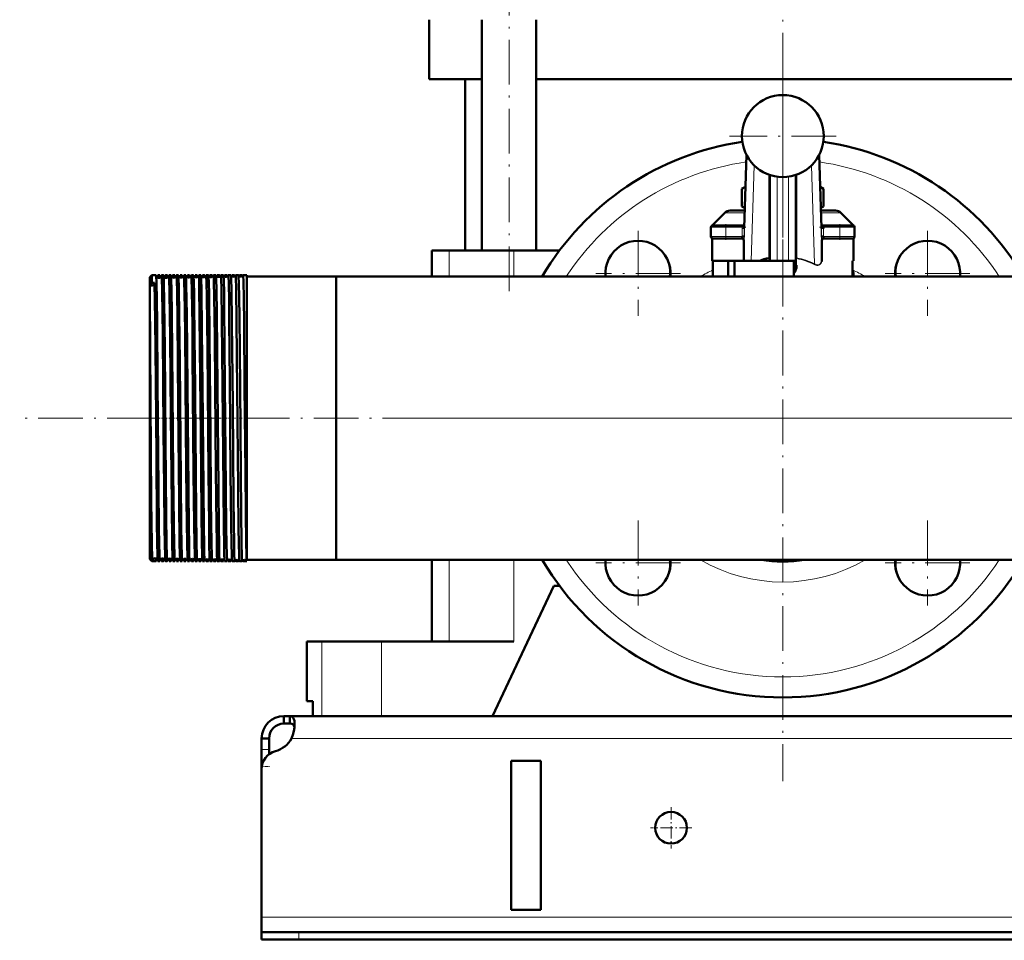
# Model space of a CAD drawing. Extents: x -1438 to 1837, y -1673 to 612.
# Tile 57 of 95: x -228 to 36, y -276 to -28. Entities that reach past the tile are written whole.
import ezdxf

# ---------------------------------------------------------------- set-up
doc = ezdxf.new("R2010")
doc.units = 0
doc.linetypes.add('DASHDOT', pattern=[18.5, 12, -3, 0.5, -3])

msp = doc.modelspace()

# ---------------------------------------------------------------- linework, layer by layer
at = {"color": 7, "linetype": 'DASHDOT', "lineweight": 18}
for p, q in [((-96.75, -101.32), (-96.75, 29.48)), ((-23.21, -99.42), (-23.21, 8.58)), ((-23.21, -37.92), (-23.21, -232.92)), ((-23.21, -45.37), (-23.21, -73.97)), ((-8.91, -59.67), (-37.51, -59.67)), ((-62.1, -85.16), (-62.1, -107.91)), ((15.68, -85.16), (15.68, -107.91)), ((-50.72, -96.53), (-73.47, -96.53)), ((27.06, -96.53), (4.31, -96.53)), ((491.79, -135.42), (-228.19, -135.42)), ((74.29, -135.42), (-120.71, -135.42)), ((-62.1, -162.94), (-62.1, -185.69)), ((15.68, -162.94), (15.68, -185.69)), ((-50.72, -174.31), (-73.47, -174.31)), ((27.06, -174.31), (4.31, -174.31))]:
    msp.add_line(p, q, dxfattribs=at)
at = {"color": 7, "lineweight": 50}
for p, q in [((-118.21, -44.42), (-118.21, -28.42)), ((-104.05, -90.42), (-104.05, -28.42)), ((-89.45, -90.42), (-89.45, -28.42)), ((-104.05, -44.42), (-118.21, -44.42)), ((-108.56, -90.42), (-108.56, -44.42)), ((-23.21, -44.42), (-89.45, -44.42)), ((43.03, -44.42), (-23.21, -44.42)), ((-33.62, -84.32), (-32.99, -64.71)), ((-13.43, -64.71), (-12.8, -84.32)), ((-26.71, -70.1), (-26.71, -93.17)), ((-19.71, -93.17), (-19.71, -70.1)), ((-33.26, -73.27), (-34.18, -73.8)), ((-34.18, -78.55), (-34.18, -73.8)), ((-12.24, -73.8), (-13.15, -73.27)), ((-12.24, -78.55), (-12.24, -73.8)), ((-34.18, -78.55), (-33.45, -78.97)), ((-12.97, -78.97), (-12.24, -78.55)), ((-38.79, -80.26), (-42.21, -83.67)), ((-37.38, -79.67), (-33.47, -79.67)), ((-12.95, -79.67), (-9.04, -79.67)), ((-7.62, -80.26), (-4.21, -83.67)), ((-42.5, -86.67), (-42.5, -84.17)), ((-42.21, -83.67), (-39.92, -83.67)), ((-42.21, -83.72), (-42.21, -83.67)), ((-42, -83.67), (-38.5, -83.67)), ((-39.92, -83.67), (-39.21, -83.67)), ((-33.6, -83.67), (-38.5, -83.67)), ((-7.92, -83.67), (-12.82, -83.67)), ((-12.8, -84.2), (-12.3, -84.17)), ((-12.79, -84.36), (-12.8, -84.32)), ((-12.79, -84.47), (-12.79, -84.36)), ((-7.92, -83.67), (-4.42, -83.67)), ((-7.21, -83.67), (-6.49, -83.67)), ((-6.49, -83.67), (-4.21, -83.67)), ((-4.21, -83.72), (-4.21, -83.67)), ((-3.92, -86.67), (-3.92, -84.17)), ((-42.21, -93.17), (-42.21, -87.13)), ((-42, -87.17), (-38.5, -87.17)), ((-34.16, -87.17), (-38.5, -87.17)), ((-33.63, -86.67), (-34.13, -86.67)), ((-12.29, -86.67), (-12.79, -86.67)), ((-7.92, -87.17), (-12.26, -87.17)), ((-7.92, -87.17), (-4.42, -87.17)), ((-4.21, -93.17), (-4.21, -87.13)), ((-33.71, -91.29), (-33.71, -87.67)), ((-12.71, -87.67), (-12.71, -91.29)), ((-115.17, -90.42), (-117.46, -90.42)), ((-117.46, -90.42), (-117.46, -97.37)), ((-112.82, -90.42), (-115.17, -90.42)), ((-95.46, -90.42), (-112.82, -90.42)), ((-83.22, -90.42), (-95.46, -90.42)), ((-33.71, -91.29), (-33.71, -93.02)), ((-19.51, -92.55), (-19.71, -92.55)), ((-12.71, -92.91), (-12.71, -91.29)), ((-33.68, -93.17), (-42.21, -93.17)), ((-41.97, -97.37), (-41.97, -93.17)), ((-37.91, -93.17), (-37.91, -97.37)), ((-36.21, -93.17), (-36.21, -97.37)), ((-33.68, -93.17), (-31.73, -93.17)), ((-31.73, -93.17), (-29.58, -93.17)), ((-26.71, -93.17), (-29.58, -93.17)), ((-26.43, -93.17), (-26.71, -93.17)), ((-26.71, -93.17), (-24.71, -93.17)), ((-24.71, -93.17), (-21.71, -93.17)), ((-21.71, -93.17), (-19.71, -93.17)), ((-20.21, -95.29), (-20.21, -93.17)), ((-19.71, -93.17), (-20.1, -93.17)), ((-19.71, -93.17), (-19.71, -93.5)), ((-19.71, -94.31), (-19.71, -93.5)), ((-19.71, -94.31), (-19.51, -94.31)), ((-12.71, -92.91), (-12.71, -93.39)), ((-4.45, -97.37), (-4.45, -93.17)), ((-4.21, -93.17), (-4.45, -93.17)), ((-193.21, -97.56), (-192.71, -97.06)), ((-193.21, -97.56), (-192.71, -97.06)), ((-193.21, -97.56), (-193.21, -99.56)), ((-192.56, -97.06), (-192.71, -97.06)), ((-192.71, -97.06), (-192.71, -99.09)), ((-191.56, -97.06), (-192.71, -97.06)), ((-190.56, -97.06), (-191.06, -97.06)), ((-189.56, -97.06), (-190.06, -97.06)), ((-188.56, -97.06), (-189.06, -97.06)), ((-187.56, -97.06), (-188.07, -97.06)), ((-186.55, -97.06), (-187.07, -97.06)), ((-185.55, -97.06), (-186.07, -97.06)), ((-184.55, -97.06), (-185.07, -97.06)), ((-183.54, -97.06), (-184.08, -97.06)), ((-182.54, -97.06), (-183.08, -97.06)), ((-181.53, -97.06), (-182.08, -97.06)), ((-180.53, -97.06), (-181.09, -97.06)), ((-179.52, -97.06), (-180.09, -97.06)), ((-178.52, -97.06), (-179.1, -97.06)), ((-177.51, -97.06), (-178.1, -97.06)), ((-176.5, -97.06), (-177.11, -97.06)), ((-175.49, -97.06), (-176.12, -97.06)), ((-174.49, -97.06), (-175.12, -97.06)), ((-174.48, -97.07), (-174.49, -97.06)), ((-174.13, -97.06), (-174.14, -97.07)), ((-173.48, -97.06), (-174.13, -97.06)), ((-173.47, -97.07), (-173.48, -97.06)), ((-173.14, -97.06), (-173.14, -97.07)), ((-172.47, -97.06), (-173.14, -97.06)), ((-172.46, -97.07), (-172.47, -97.06)), ((-172.15, -97.06), (-172.15, -97.07)), ((-171.46, -97.06), (-172.15, -97.06)), ((-171.45, -97.07), (-171.46, -97.06)), ((-171.16, -97.06), (-171.16, -97.07)), ((-170.45, -97.06), (-171.16, -97.06)), ((-170.44, -97.07), (-170.45, -97.06)), ((-170.17, -97.06), (-170.17, -97.07)), ((-169.44, -97.06), (-170.17, -97.06)), ((-169.43, -97.07), (-169.44, -97.06)), ((-169.18, -97.06), (-169.18, -97.07)), ((-168.42, -97.06), (-169.18, -97.06)), ((-168.42, -97.07), (-168.42, -97.06)), ((-168.19, -97.06), (-168.19, -97.07)), ((-167.21, -97.06), (-168.19, -97.06)), ((-167.21, -97.06), (-167.21, -169.09)), ((-143.21, -97.37), (-167.21, -97.37)), ((-143.21, -97.37), (-167.21, -97.37)), ((-143.21, -97.37), (-117.46, -97.37)), ((-143.21, -97.37), (-143.21, -168.82)), ((-143.21, -97.37), (-143.21, -135.42)), ((123.34, -97.37), (-143.21, -97.37)), ((-20.21, -95.29), (-20.21, -96.2)), ((-20.21, -96.51), (-20.21, -96.2)), ((-20.21, -96.51), (-20.21, -97.37)), ((-4.21, -97.37), (-4.21, -96.67)), ((-192.71, -99.09), (-193.21, -99.56)), ((-193.21, -99.62), (-193.21, -99.56)), ((-193.21, -99.62), (-193.21, -102.36)), ((-192.71, -99.09), (-191.96, -99.09)), ((-193.21, -102.36), (-193.21, -168.65)), ((-143.21, -135.42), (-143.21, -173.47)), ((-193.21, -168.65), (-193.21, -173.28)), ((-192.71, -169.81), (-192.72, -169.08)), ((-167.21, -169.09), (-167.21, -173.77)), ((-143.21, -168.82), (-143.21, -173.47)), ((-192.71, -169.81), (-192.71, -173.78)), ((-193.21, -173.28), (-192.71, -173.78)), ((-192.56, -173.78), (-192.71, -173.78)), ((-191.56, -173.78), (-192.56, -173.78)), ((-190.56, -173.78), (-191.06, -173.78)), ((-189.56, -173.78), (-190.06, -173.78)), ((-188.56, -173.78), (-189.06, -173.78)), ((-188.11, -173.47), (-188.12, -173.18)), ((-187.56, -173.78), (-188.07, -173.78)), ((-186.55, -173.78), (-187.07, -173.78)), ((-185.55, -173.78), (-186.07, -173.78)), ((-184.55, -173.78), (-185.07, -173.78)), ((-183.54, -173.78), (-184.08, -173.78)), ((-182.54, -173.78), (-183.08, -173.78)), ((-181.53, -173.78), (-182.08, -173.78)), ((-180.53, -173.78), (-181.09, -173.78)), ((-179.52, -173.78), (-180.09, -173.78)), ((-178.52, -173.78), (-179.1, -173.78)), ((-177.51, -173.78), (-178.1, -173.78)), ((-176.5, -173.78), (-177.11, -173.78)), ((-175.49, -173.78), (-176.12, -173.78)), ((-174.49, -173.78), (-175.12, -173.78)), ((-174.48, -173.78), (-174.49, -173.78)), ((-174.13, -173.78), (-174.14, -173.78)), ((-173.48, -173.78), (-174.13, -173.78)), ((-173.47, -173.78), (-173.48, -173.78)), ((-173.14, -173.78), (-173.14, -173.78)), ((-172.47, -173.78), (-173.14, -173.78)), ((-172.46, -173.78), (-172.47, -173.78)), ((-172.15, -173.78), (-172.15, -173.78)), ((-171.46, -173.78), (-172.15, -173.78)), ((-171.45, -173.78), (-171.46, -173.78)), ((-171.16, -173.78), (-171.16, -173.78)), ((-170.45, -173.78), (-171.16, -173.78)), ((-170.44, -173.78), (-170.45, -173.78)), ((-170.17, -173.78), (-170.17, -173.78)), ((-169.44, -173.78), (-170.17, -173.78)), ((-169.43, -173.78), (-169.44, -173.78)), ((-169.18, -173.78), (-169.18, -173.78)), ((-168.42, -173.78), (-169.18, -173.78)), ((-168.42, -173.78), (-168.42, -173.78)), ((-168.19, -173.78), (-168.19, -173.78)), ((-167.21, -173.78), (-168.19, -173.78)), ((-143.21, -173.47), (-167.21, -173.47)), ((-167.21, -173.77), (-167.21, -173.77)), ((416.79, -173.47), (-143.21, -173.47)), ((-117.46, -173.47), (-117.46, -195.42)), ((-101.21, -215.42), (-84.71, -180.42)), ((-83.21, -180.42), (-84.71, -180.42)), ((-151.06, -195.42), (-147, -195.42)), ((-151.06, -211.42), (-151.06, -195.42)), ((-147, -195.42), (-130.96, -195.42)), ((-130.96, -195.42), (-95.46, -195.42)), ((-149.49, -211.42), (-151.06, -211.42)), ((-149.49, -211.42), (-149.49, -215.42)), ((-157.21, -215.42), (-157.21, -217.42)), ((-155.67, -215.42), (-157.21, -215.42)), ((-155.67, -215.42), (-155.67, -217.42)), ((429.26, -215.42), (-155.67, -215.42)), ((-147, -215.42), (-149.49, -215.42)), ((-130.96, -215.42), (-147, -215.42)), ((-101.21, -215.42), (-130.96, -215.42)), ((-155.67, -217.42), (-157.21, -217.42)), ((-163.21, -221.42), (-161.21, -221.42)), ((-163.21, -224.42), (-163.21, -221.42)), ((-161.21, -224.42), (-161.21, -221.42)), ((-163.21, -228.94), (-163.21, -224.42)), ((-161.21, -225.67), (-161.21, -224.42)), ((-96.21, -267.42), (-96.21, -227.42)), ((-88.21, -227.42), (-96.21, -227.42)), ((-88.21, -227.42), (-88.21, -267.42)), ((-163.21, -228.94), (-163.21, -229.67)), ((-163.21, -229.67), (-163.21, -269.42)), ((-163.21, -269.42), (-163.21, -273.42)), ((-88.21, -267.42), (-96.21, -267.42)), ((-163.21, -273.42), (-163.21, -275.42)), ((-163.21, -273.42), (-153.21, -273.42)), ((426.79, -273.42), (-153.21, -273.42)), ((-163.21, -275.42), (-153.21, -275.42)), ((-153.21, -275.42), (426.79, -275.42))]:
    msp.add_line(p, q, dxfattribs=at)
at = {"color": 7, "lineweight": 18}
for p, q in [((-32.86, -64.96), (-33.71, -91.29)), ((-33.63, -84.47), (-32.99, -64.72)), ((-12.71, -91.29), (-13.56, -64.96)), ((-13.43, -64.72), (-12.79, -84.47)), ((-30.89, -67.54), (-31.73, -93.17)), ((-14.67, -94), (-15.52, -67.54)), ((-26.96, -70.01), (-26.96, -92.45)), ((-24.71, -70.57), (-24.71, -93.17)), ((-21.71, -93.17), (-21.71, -70.57)), ((-19.46, -92.37), (-19.46, -70.01)), ((-38.79, -80.26), (-33.49, -80.26)), ((-12.93, -80.26), (-7.62, -80.26)), ((-42.5, -84.17), (-38.5, -84.17)), ((-38.5, -84.17), (-38.5, -83.67)), ((-38.5, -84.17), (-38.5, -86.67)), ((-34.12, -84.17), (-38.5, -84.17)), ((-34.13, -86.67), (-34.13, -84.47)), ((-33.63, -84.47), (-34.13, -84.47)), ((-34.12, -84.17), (-33.62, -84.2)), ((-33.62, -84.32), (-33.63, -84.47)), ((-33.63, -86.67), (-33.63, -84.47)), ((-12.29, -84.47), (-12.79, -84.47)), ((-12.79, -84.47), (-12.79, -86.67)), ((-7.92, -84.17), (-12.3, -84.17)), ((-12.29, -84.47), (-12.29, -86.67)), ((-7.92, -84.17), (-7.92, -83.67)), ((-7.92, -84.17), (-3.92, -84.17)), ((-7.92, -84.17), (-7.92, -86.67)), ((-42.5, -86.67), (-38.5, -86.67)), ((-34.13, -86.67), (-38.5, -86.67)), ((-38.5, -87.17), (-38.5, -86.67)), ((-7.92, -86.67), (-12.29, -86.67)), ((-7.92, -86.67), (-3.92, -86.67)), ((-7.92, -87.17), (-7.92, -86.67)), ((-33.71, -87.67), (-33.66, -87.67)), ((-12.76, -87.67), (-12.71, -87.67)), ((-112.82, -90.42), (-112.82, -97.37)), ((-95.46, -90.42), (-95.46, -97.37)), ((-19.51, -94.31), (-19.51, -92.55)), ((-4.45, -96.67), (-4.21, -96.67)), ((-112.82, -173.47), (-112.82, -195.42)), ((-95.46, -173.47), (-95.46, -195.42)), ((-147, -195.42), (-147, -215.42)), ((-130.96, -195.42), (-130.96, -215.42)), ((428.76, -221.42), (-155.18, -221.42)), ((-163.21, -224.42), (-161.21, -224.42)), ((-163.21, -228.94), (-163.15, -228.94)), ((436.79, -269.42), (-163.21, -269.42)), ((-153.21, -273.42), (-153.21, -275.42))]:
    msp.add_line(p, q, dxfattribs=at)
at = {"color": 7, "linetype": 'DASHDOT', "lineweight": 18, "ltscale": 0.146923}
msp.add_line((-33.11, -84.17), (-38.99, -84.17), dxfattribs=at)
at = {"color": 7, "linetype": 'DASHDOT', "lineweight": 18, "ltscale": 0.105}
for p, q in [((-38.5, -87.52), (-38.5, -83.32)), ((-7.92, -83.32), (-7.92, -87.52))]:
    msp.add_line(p, q, dxfattribs=at)
at = {"color": 7, "linetype": 'DASHDOT', "lineweight": 18, "ltscale": 0.066204}
msp.add_line((-34.13, -86.89), (-34.13, -84.25), dxfattribs=at)
at = {"color": 7, "linetype": 'DASHDOT', "lineweight": 18, "ltscale": 0.146908}
msp.add_line((-7.43, -84.17), (-13.31, -84.17), dxfattribs=at)
at = {"color": 7, "linetype": 'DASHDOT', "lineweight": 18, "ltscale": 0.066219}
msp.add_line((-12.29, -84.25), (-12.29, -86.89), dxfattribs=at)
at = {"color": 7, "linetype": 'DASHDOT', "lineweight": 18, "ltscale": 0.131288}
msp.add_line((-38.94, -86.67), (-33.68, -86.67), dxfattribs=at)
at = {"color": 7, "linetype": 'DASHDOT', "lineweight": 18, "ltscale": 0.13132}
msp.add_line((-12.74, -86.67), (-7.48, -86.67), dxfattribs=at)
at = {"color": 7, "linetype": 'DASHDOT', "lineweight": 18, "ltscale": 0.126018}
msp.add_line((-23.21, -92.75), (-23.21, -97.79), dxfattribs=at)
at = {"color": 7, "linetype": 'DASHDOT', "lineweight": 18, "ltscale": 0.074653}
msp.add_line((-190.47, -135.42), (-193.46, -135.42), dxfattribs=at)
at = {"color": 7, "linetype": 'DASHDOT', "lineweight": 18, "ltscale": 0.041239}
msp.add_line((-188.58, -135.42), (-190.23, -135.42), dxfattribs=at)
at = {"color": 7, "linetype": 'DASHDOT', "lineweight": 18, "ltscale": 0.041312}
msp.add_line((-186.58, -135.42), (-188.23, -135.42), dxfattribs=at)
at = {"color": 7, "linetype": 'DASHDOT', "lineweight": 18, "ltscale": 0.041474}
msp.add_line((-184.57, -135.42), (-186.23, -135.42), dxfattribs=at)
at = {"color": 7, "linetype": 'DASHDOT', "lineweight": 18, "ltscale": 0.041722}
msp.add_line((-182.56, -135.42), (-184.23, -135.42), dxfattribs=at)
at = {"color": 7, "linetype": 'DASHDOT', "lineweight": 18, "ltscale": 0.042158}
msp.add_line((-180.55, -135.42), (-182.23, -135.42), dxfattribs=at)
at = {"color": 7, "linetype": 'DASHDOT', "lineweight": 18, "ltscale": 0.042731}
msp.add_line((-178.53, -135.42), (-180.24, -135.42), dxfattribs=at)
at = {"color": 7, "linetype": 'DASHDOT', "lineweight": 18, "ltscale": 0.043431}
msp.add_line((-176.52, -135.42), (-178.26, -135.42), dxfattribs=at)
at = {"color": 7, "linetype": 'DASHDOT', "lineweight": 18, "ltscale": 0.044262}
msp.add_line((-174.5, -135.42), (-176.27, -135.42), dxfattribs=at)
at = {"color": 7, "linetype": 'DASHDOT', "lineweight": 18, "ltscale": 0.045233}
msp.add_line((-172.48, -135.42), (-174.29, -135.42), dxfattribs=at)
at = {"color": 7, "linetype": 'DASHDOT', "lineweight": 18, "ltscale": 0.046339}
msp.add_line((-170.45, -135.42), (-172.31, -135.42), dxfattribs=at)
at = {"color": 7, "linetype": 'DASHDOT', "lineweight": 18, "ltscale": 0.047599}
msp.add_line((-168.43, -135.42), (-170.33, -135.42), dxfattribs=at)
at = {"color": 7, "linetype": 'DASHDOT', "lineweight": 18, "ltscale": 0.06}
msp.add_line((-163.41, -228.94), (-161.01, -228.94), dxfattribs=at)
at = {"color": 7, "linetype": 'DASHDOT', "lineweight": 18, "ltscale": 0.27625}
for p, q in [((-53.21, -239.9), (-53.21, -250.95)), ((-47.68, -245.42), (-58.73, -245.42))]:
    msp.add_line(p, q, dxfattribs=at)
at = {"color": 7, "linetype": 'DASHDOT', "lineweight": 18, "ltscale": 0.060015}
msp.add_line((-153.21, -273.22), (-153.21, -275.62), dxfattribs=at)
at = {"color": 7, "lineweight": 18}
for points in [[(-34.12, -84.17), (-34.05, -83.93), (-33.95, -83.81), (-33.81, -83.72), (-33.6, -83.67)], [(-12.82, -83.67), (-12.67, -83.7), (-12.47, -83.81), (-12.37, -83.93), (-12.3, -84.17)], [(-33.66, -87.67), (-33.66, -87.67), (-33.66, -87.67), (-33.65, -87.67), (-33.65, -87.65), (-33.64, -87.51), (-33.63, -86.67)], [(-12.79, -86.67), (-12.78, -87.49), (-12.77, -87.65), (-12.76, -87.67), (-12.76, -87.67), (-12.76, -87.67), (-12.76, -87.67)], [(-20.21, -96.2), (-20.03, -95.87), (-19.83, -95.3), (-19.75, -94.92), (-19.71, -94.31)], [(-13.56, -94.34), (-13.8, -94.39), (-14.05, -94.39), (-14.3, -94.35), (-14.78, -94.18)], [(-14.67, -94), (-14.28, -94.17), (-13.9, -94.23), (-13.63, -94.21), (-13.39, -94.12), (-13.17, -93.95), (-12.99, -93.74), (-12.86, -93.48), (-12.77, -93.2), (-12.71, -92.91)]]:
    msp.add_lwpolyline(points, dxfattribs=at)
at = {"color": 7, "lineweight": 50}
for points in [[(-34.16, -87.17), (-34.16, -87.17), (-34.16, -87.17), (-34.15, -87.17), (-34.15, -87.16), (-34.14, -87.08), (-34.13, -86.67)], [(-12.29, -86.67), (-12.27, -87.12), (-12.27, -87.17), (-12.26, -87.17), (-12.26, -87.17), (-12.26, -87.17)], [(-26.96, -92.45), (-26.83, -92.47), (-26.77, -92.54), (-26.71, -92.71), (-26.71, -92.75)], [(-19.71, -93.5), (-19.73, -93.9), (-19.79, -94.3), (-19.89, -94.64), (-20.02, -94.97), (-20.21, -95.29)], [(-20.21, -96.51), (-20, -96.21), (-19.83, -95.9), (-19.67, -95.46), (-19.56, -95.01), (-19.51, -94.31)], [(-191.5, -97.7), (-191.54, -97.13), (-191.56, -97.07), (-191.56, -97.07), (-191.56, -97.07), (-191.56, -97.06)], [(-190.72, -169.09), (-190.78, -164.9), (-190.9, -154.11), (-191.14, -126), (-191.3, -109.18), (-191.37, -104.17), (-191.48, -98.41), (-191.5, -97.7)], [(-191.06, -97.06), (-191.06, -97.06), (-191.07, -97.07), (-191.07, -97.07), (-191.07, -97.08), (-191.09, -97.24)], [(-191, -97.76), (-191.04, -97.14), (-191.06, -97.07), (-191.06, -97.07), (-191.06, -97.07), (-191.06, -97.06)], [(-190.52, -97.34), (-190.55, -97.09), (-190.55, -97.07), (-190.56, -97.07), (-190.56, -97.07), (-190.56, -97.06), (-190.56, -97.06)], [(-190.06, -97.06), (-190.06, -97.06), (-190.07, -97.07), (-190.07, -97.07), (-190.07, -97.08), (-190.09, -97.22)], [(-189.22, -169.09), (-189.29, -164.9), (-189.4, -154.11), (-189.54, -138.89), (-189.76, -113.17), (-189.91, -101.36), (-190, -97.78), (-190.04, -97.14), (-190.06, -97.07), (-190.06, -97.07), (-190.06, -97.07), (-190.06, -97.06)], [(-189.53, -97.22), (-189.55, -97.08), (-189.55, -97.07), (-189.56, -97.07), (-189.56, -97.06), (-189.56, -97.06)], [(-188.72, -169.09), (-188.82, -161.54), (-189.01, -141.66), (-189.22, -116.74), (-189.36, -104.23), (-189.46, -98.95), (-189.51, -97.54), (-189.53, -97.22)], [(-189.06, -97.06), (-189.07, -97.06), (-189.07, -97.07), (-189.07, -97.07), (-189.08, -97.09), (-189.1, -97.26)], [(-189.01, -97.72), (-189.04, -97.14), (-189.06, -97.07), (-189.06, -97.07), (-189.06, -97.07), (-189.06, -97.06)], [(-188.54, -97.16), (-188.55, -97.07), (-188.55, -97.07), (-188.56, -97.07), (-188.56, -97.06)], [(-188.07, -97.06), (-188.07, -97.07), (-188.07, -97.07), (-188.07, -97.08), (-188.09, -97.17)], [(-187.23, -169.09), (-187.36, -158.53), (-187.57, -134.85), (-187.76, -113.98), (-187.91, -101.7), (-188, -97.91), (-188.04, -97.16), (-188.06, -97.07), (-188.06, -97.07), (-188.06, -97.07), (-188.07, -97.06)], [(-187.53, -97.21), (-187.55, -97.08), (-187.55, -97.07), (-187.55, -97.07), (-187.55, -97.06), (-187.56, -97.06)], [(-186.71, -169.09), (-186.79, -163.86), (-186.93, -150.12), (-187.21, -117.52), (-187.31, -107.54), (-187.42, -100.64), (-187.47, -98.42), (-187.53, -97.21)], [(-187.07, -97.06), (-187.07, -97.07), (-187.07, -97.07), (-187.07, -97.07), (-187.09, -97.15)], [(-187.01, -97.68), (-187.05, -97.13), (-187.06, -97.07), (-187.06, -97.07), (-187.07, -97.07), (-187.07, -97.06)], [(-186.07, -97.06), (-186.07, -97.07), (-186.07, -97.07), (-186.08, -97.07), (-186.09, -97.13)], [(-185.23, -169.09), (-185.37, -157.68), (-185.6, -131.74), (-185.81, -108.91), (-185.92, -101.53), (-185.98, -98.49), (-186.02, -97.59), (-186.05, -97.12), (-186.06, -97.07), (-186.07, -97.07), (-186.07, -97.06), (-186.07, -97.06)], [(-184.71, -169.09), (-184.78, -164.39), (-184.9, -152.15), (-185.18, -120.07), (-185.31, -107.56), (-185.42, -100.39), (-185.5, -97.63), (-185.54, -97.1)], [(-185.02, -97.65), (-185.05, -97.13), (-185.07, -97.07), (-185.07, -97.07), (-185.07, -97.06), (-185.07, -97.06)], [(-183.24, -169.09), (-183.38, -157.7), (-183.55, -138.59), (-183.78, -112.35), (-183.93, -101.3), (-183.97, -99.37), (-184.04, -97.33), (-184.06, -97.09), (-184.07, -97.07), (-184.07, -97.07), (-184.07, -97.07), (-184.07, -97.06), (-184.08, -97.06)], [(-182.7, -169.09), (-182.76, -164.9), (-182.88, -154.11), (-183.11, -126.91), (-183.3, -107.71), (-183.43, -99.59), (-183.48, -97.85), (-183.51, -97.22), (-183.53, -97.09)], [(-183.03, -97.61), (-183.06, -97.12), (-183.07, -97.07), (-183.08, -97.07), (-183.08, -97.06), (-183.08, -97.06)], [(-182.49, -97.57), (-182.51, -97.17), (-182.53, -97.08)], [(-181.25, -169.09), (-181.32, -163.87), (-181.46, -150.14), (-181.73, -118.48), (-181.81, -110.58), (-181.93, -101.27), (-182.02, -97.74), (-182.06, -97.14), (-182.08, -97.07), (-182.08, -97.07), (-182.08, -97.07), (-182.08, -97.06)], [(-180.69, -169.09), (-180.8, -160.54), (-180.9, -150.18), (-181.18, -118.29), (-181.2, -115.84), (-181.37, -102.25), (-181.44, -98.75), (-181.5, -97.33), (-181.51, -97.13), (-181.52, -97.08)], [(-181.04, -97.57), (-181.07, -97.12), (-181.08, -97.07), (-181.08, -97.07), (-181.09, -97.06), (-181.09, -97.06)], [(-180.48, -97.53), (-180.51, -97.16), (-180.52, -97.08)], [(-179.26, -169.09), (-179.37, -160.53), (-179.56, -139.94), (-179.76, -116.62), (-179.85, -107.67), (-179.95, -100.73), (-180.02, -98), (-180.06, -97.29), (-180.08, -97.09), (-180.09, -97.07), (-180.09, -97.07), (-180.09, -97.07), (-180.09, -97.06), (-180.09, -97.06)], [(-178.68, -169.09), (-178.74, -164.9), (-178.86, -154.1), (-179.09, -126.62), (-179.23, -112.05), (-179.38, -100.87), (-179.45, -98.06), (-179.49, -97.32), (-179.51, -97.12), (-179.51, -97.08)], [(-179.05, -97.53), (-179.08, -97.12), (-179.09, -97.08), (-179.09, -97.07), (-179.09, -97.07), (-179.1, -97.06), (-179.1, -97.06)], [(-178.47, -97.49), (-178.5, -97.14), (-178.51, -97.07)], [(-177.27, -169.09), (-177.34, -163.86), (-177.48, -150.12), (-177.77, -116.79), (-177.93, -102.71), (-178, -99), (-178.07, -97.28), (-178.09, -97.09), (-178.1, -97.07), (-178.1, -97.07), (-178.1, -97.06), (-178.1, -97.06)], [(-176.66, -169.09), (-176.81, -157.69), (-176.97, -139.37), (-177.2, -113.92), (-177.34, -102.05), (-177.41, -99.09), (-177.47, -97.36), (-177.49, -97.12), (-177.5, -97.07)], [(-177.06, -97.49), (-177.09, -97.11), (-177.1, -97.08), (-177.1, -97.07), (-177.11, -97.07), (-177.11, -97.06), (-177.11, -97.06)], [(-176.46, -97.45), (-176.48, -97.13), (-176.5, -97.07)], [(-175.28, -169.09), (-175.42, -157.7), (-175.59, -139.37), (-175.81, -113.88), (-175.94, -102.69), (-176.01, -99.03), (-176.08, -97.29), (-176.1, -97.09), (-176.11, -97.07), (-176.11, -97.07), (-176.11, -97.07), (-176.11, -97.06), (-176.12, -97.06)], [(-174.65, -169.09), (-174.71, -164.9), (-174.83, -154.11), (-175.06, -127.11), (-175.25, -107.49), (-175.36, -100.57), (-175.41, -98.36), (-175.46, -97.25), (-175.48, -97.1), (-175.49, -97.07)], [(-175.08, -97.45), (-175.11, -97.11), (-175.12, -97.08), (-175.12, -97.07), (-175.12, -97.07), (-175.12, -97.06), (-175.12, -97.06)], [(-174.44, -97.4), (-174.47, -97.12), (-174.48, -97.08), (-174.48, -97.07)], [(-173.3, -169.09), (-173.36, -164.9), (-173.47, -154.11), (-173.71, -126.62), (-173.87, -109.43), (-174, -100.52), (-174.06, -98.17), (-174.09, -97.47), (-174.12, -97.11), (-174.12, -97.08), (-174.13, -97.07), (-174.13, -97.07), (-174.13, -97.06), (-174.13, -97.06)], [(-172.63, -169.09), (-172.69, -164.9), (-172.81, -154.1), (-173.05, -126.59), (-173.15, -115.65), (-173.26, -105.76), (-173.31, -101.88), (-173.4, -98.24), (-173.44, -97.32), (-173.46, -97.11), (-173.47, -97.08), (-173.47, -97.07)], [(-173.1, -97.41), (-173.13, -97.1), (-173.13, -97.08), (-173.13, -97.07), (-173.14, -97.07), (-173.14, -97.06), (-173.14, -97.06)], [(-172.43, -97.36), (-172.45, -97.11), (-172.46, -97.08), (-172.46, -97.07)], [(-171.32, -169.09), (-171.39, -163.86), (-171.53, -150.13), (-171.74, -125.5), (-171.89, -109.3), (-171.95, -104.16), (-172.05, -98.92), (-172.1, -97.52), (-172.13, -97.11), (-172.14, -97.08), (-172.14, -97.07), (-172.15, -97.07), (-172.15, -97.06), (-172.15, -97.06)], [(-170.61, -169.09), (-170.75, -157.69), (-170.98, -131.84), (-171.19, -109.63), (-171.32, -100.74), (-171.38, -98.16), (-171.41, -97.43), (-171.44, -97.12), (-171.45, -97.08), (-171.45, -97.07)], [(-171.12, -97.37), (-171.14, -97.1), (-171.15, -97.07), (-171.15, -97.07), (-171.16, -97.07), (-171.16, -97.06), (-171.16, -97.06)], [(-170.41, -97.31), (-170.43, -97.11), (-170.44, -97.08), (-170.44, -97.07)], [(-169.34, -169.09), (-169.4, -164.91), (-169.51, -154.11), (-169.74, -127.83), (-169.91, -109.4), (-170.03, -100.79), (-170.12, -97.6), (-170.15, -97.12), (-170.16, -97.07), (-170.16, -97.07), (-170.17, -97.06), (-170.17, -97.06)], [(-168.59, -169.09), (-168.7, -160.55), (-168.8, -149.98), (-169, -127.02), (-169.19, -108.07), (-169.25, -103.26), (-169.34, -98.89), (-169.38, -97.64), (-169.41, -97.15), (-169.43, -97.08), (-169.43, -97.07)], [(-169.14, -97.32), (-169.17, -97.09), (-169.17, -97.07), (-169.17, -97.07), (-169.18, -97.07), (-169.18, -97.06), (-169.18, -97.06)], [(-168.39, -97.27), (-168.41, -97.1), (-168.42, -97.07), (-168.42, -97.07)], [(-167.36, -169.09), (-167.47, -160.55), (-167.57, -149.99), (-167.77, -126.92), (-167.92, -109.98), (-168.01, -103.29), (-168.1, -98.61), (-168.16, -97.24), (-168.18, -97.08), (-168.18, -97.07), (-168.19, -97.07), (-168.19, -97.06), (-168.19, -97.06)], [(-191.22, -169.09), (-191.31, -163.15), (-191.48, -145.85), (-191.65, -125.47), (-191.8, -109.06), (-191.87, -104.08), (-191.96, -99.09)], [(-192.72, -169.08), (-192.85, -157.64), (-193.03, -130.92), (-193.11, -116.4), (-193.21, -102.36)], [(-191.06, -173.78), (-191.06, -173.78), (-191.07, -173.78), (-191.07, -173.78), (-191.07, -173.76), (-191.09, -173.59), (-191.16, -172.11), (-191.22, -169.09)], [(-190.56, -173.78), (-190.56, -173.78), (-190.56, -173.78), (-190.57, -173.78), (-190.57, -173.76), (-190.59, -173.59), (-190.66, -172.11), (-190.72, -169.09)], [(-189.1, -173.5), (-189.14, -172.59), (-189.22, -169.09)], [(-188.56, -173.78), (-188.56, -173.78), (-188.56, -173.78), (-188.56, -173.78), (-188.58, -173.72), (-188.61, -173.24), (-188.65, -172.29), (-188.72, -169.09)], [(-187.1, -173.56), (-187.14, -172.92), (-187.23, -169.09)], [(-186.55, -173.78), (-186.55, -173.78), (-186.56, -173.78), (-186.56, -173.78), (-186.56, -173.76), (-186.59, -173.59), (-186.65, -172.1), (-186.71, -169.09)], [(-185.09, -173.73), (-185.12, -173.4), (-185.17, -171.83), (-185.23, -169.09)], [(-184.55, -173.78), (-184.55, -173.78), (-184.55, -173.78), (-184.55, -173.78), (-184.56, -173.72), (-184.6, -173.24), (-184.64, -172.3), (-184.71, -169.09)], [(-183.09, -173.75), (-183.11, -173.62), (-183.14, -173.05), (-183.24, -169.09)], [(-182.54, -173.78), (-182.54, -173.78), (-182.54, -173.78), (-182.54, -173.78), (-182.56, -173.72), (-182.59, -173.24), (-182.63, -172.29), (-182.7, -169.09)], [(-181.1, -173.76), (-181.11, -173.65), (-181.15, -173.09), (-181.18, -172.13), (-181.25, -169.09)], [(-180.53, -173.78), (-180.53, -173.78), (-180.53, -173.78), (-180.53, -173.78), (-180.55, -173.72), (-180.58, -173.24), (-180.62, -172.29), (-180.69, -169.09)], [(-179.11, -173.77), (-179.12, -173.72), (-179.14, -173.5), (-179.2, -171.95), (-179.26, -169.09)], [(-178.52, -173.78), (-178.52, -173.78), (-178.52, -173.78), (-178.52, -173.78), (-178.53, -173.77), (-178.53, -173.73), (-178.56, -173.36), (-178.63, -171.49), (-178.68, -169.09)], [(-177.12, -173.77), (-177.12, -173.75), (-177.14, -173.64), (-177.18, -172.9), (-177.27, -169.09)], [(-176.5, -173.78), (-176.5, -173.78), (-176.51, -173.78), (-176.51, -173.78), (-176.52, -173.72), (-176.56, -173.24), (-176.59, -172.3), (-176.66, -169.09)], [(-175.13, -173.78), (-175.14, -173.76), (-175.15, -173.68), (-175.18, -173.15), (-175.21, -172.18), (-175.28, -169.09)], [(-174.49, -173.78), (-174.49, -173.78), (-174.49, -173.78), (-174.49, -173.78), (-174.5, -173.72), (-174.54, -173.24), (-174.58, -172.29), (-174.65, -169.09)], [(-173.14, -173.78), (-173.15, -173.76), (-173.16, -173.68), (-173.2, -173.16), (-173.23, -172.2), (-173.3, -169.09)], [(-172.47, -173.78), (-172.47, -173.78), (-172.47, -173.78), (-172.47, -173.78), (-172.48, -173.76), (-172.5, -173.59), (-172.56, -172.1), (-172.63, -169.09)], [(-171.16, -173.78), (-171.17, -173.76), (-171.18, -173.69), (-171.21, -173.17), (-171.25, -172.21), (-171.32, -169.09)], [(-170.45, -173.78), (-170.45, -173.78), (-170.45, -173.78), (-170.45, -173.78), (-170.47, -173.72), (-170.5, -173.24), (-170.54, -172.3), (-170.61, -169.09)], [(-169.18, -173.78), (-169.19, -173.76), (-169.2, -173.69), (-169.23, -173.18), (-169.27, -172.21), (-169.34, -169.09)], [(-168.42, -173.78), (-168.43, -173.78), (-168.43, -173.78), (-168.43, -173.78), (-168.44, -173.72), (-168.48, -173.24), (-168.51, -172.3), (-168.59, -169.09)], [(-167.21, -173.77), (-167.22, -173.72), (-167.24, -173.51), (-167.3, -171.96), (-167.36, -169.09)], [(-192.56, -173.78), (-192.56, -173.78), (-192.57, -173.78), (-192.57, -173.78), (-192.57, -173.77), (-192.58, -173.73), (-192.61, -173.32), (-192.64, -172.51), (-192.71, -169.81)], [(-192.53, -173.6), (-192.55, -173.76), (-192.56, -173.78), (-192.56, -173.78), (-192.56, -173.78), (-192.56, -173.78)], [(-191.56, -173.78), (-191.56, -173.78), (-191.57, -173.78), (-191.57, -173.77), (-191.58, -173.7), (-191.62, -173.07)], [(-191.53, -173.63), (-191.55, -173.77), (-191.56, -173.78), (-191.56, -173.78), (-191.56, -173.78), (-191.56, -173.78)], [(-190.54, -173.65), (-190.55, -173.77), (-190.56, -173.78), (-190.56, -173.78), (-190.56, -173.78)], [(-190.06, -173.78), (-190.07, -173.78), (-190.07, -173.78), (-190.07, -173.77), (-190.08, -173.71), (-190.12, -173.15)], [(-189.56, -173.78), (-189.56, -173.78), (-189.56, -173.78), (-189.57, -173.77), (-189.58, -173.71), (-189.62, -173.11)], [(-189.54, -173.67), (-189.55, -173.77), (-189.56, -173.78), (-189.56, -173.78), (-189.56, -173.78)], [(-189.06, -173.78), (-189.07, -173.78), (-189.07, -173.78), (-189.07, -173.78), (-189.07, -173.77), (-189.08, -173.75), (-189.1, -173.5)], [(-188.54, -173.7), (-188.55, -173.77), (-188.55, -173.78), (-188.56, -173.78), (-188.56, -173.78)], [(-188.07, -173.78), (-188.07, -173.78), (-188.07, -173.78), (-188.07, -173.78), (-188.07, -173.77), (-188.08, -173.75), (-188.11, -173.47)], [(-187.56, -173.78), (-187.56, -173.78), (-187.56, -173.78), (-187.56, -173.77), (-187.58, -173.71), (-187.61, -173.14)], [(-187.54, -173.71), (-187.55, -173.77), (-187.55, -173.78), (-187.55, -173.78), (-187.56, -173.78)], [(-187.07, -173.78), (-187.07, -173.78), (-187.07, -173.78), (-187.07, -173.78), (-187.08, -173.76), (-187.1, -173.56)], [(-186.07, -173.78), (-186.07, -173.78), (-186.07, -173.78), (-186.08, -173.77), (-186.09, -173.71)], [(-185.55, -173.78), (-185.55, -173.78), (-185.55, -173.78), (-185.56, -173.78), (-185.57, -173.71), (-185.61, -173.18)], [(-183.54, -173.78), (-183.54, -173.78), (-183.55, -173.78), (-183.55, -173.78), (-183.56, -173.72), (-183.6, -173.22)], [(-182.09, -173.76), (-182.11, -173.67), (-182.13, -173.29)], [(-181.53, -173.78), (-181.54, -173.78), (-181.54, -173.78), (-181.54, -173.78), (-181.55, -173.72), (-181.59, -173.26)], [(-180.1, -173.77), (-180.11, -173.69), (-180.14, -173.33)], [(-179.52, -173.78), (-179.52, -173.78), (-179.53, -173.78), (-179.53, -173.78), (-179.53, -173.77), (-179.54, -173.73), (-179.57, -173.3)], [(-178.11, -173.77), (-178.12, -173.7), (-178.15, -173.37)], [(-177.51, -173.78), (-177.51, -173.78), (-177.51, -173.78), (-177.52, -173.78), (-177.52, -173.77), (-177.53, -173.73), (-177.56, -173.34)], [(-176.12, -173.77), (-176.14, -173.71), (-176.16, -173.41)], [(-175.49, -173.78), (-175.5, -173.78), (-175.5, -173.78), (-175.5, -173.78), (-175.5, -173.77), (-175.51, -173.74), (-175.54, -173.38)], [(-174.14, -173.78), (-174.14, -173.76), (-174.15, -173.72), (-174.17, -173.45)], [(-173.48, -173.78), (-173.48, -173.78), (-173.48, -173.78), (-173.48, -173.78), (-173.49, -173.77), (-173.49, -173.74), (-173.52, -173.42)], [(-172.15, -173.78), (-172.16, -173.77), (-172.16, -173.73), (-172.19, -173.5)], [(-171.46, -173.78), (-171.46, -173.78), (-171.46, -173.78), (-171.46, -173.78), (-171.47, -173.77), (-171.47, -173.75), (-171.5, -173.47)], [(-170.17, -173.78), (-170.18, -173.77), (-170.18, -173.74), (-170.2, -173.54)], [(-169.44, -173.78), (-169.44, -173.78), (-169.44, -173.78), (-169.44, -173.78), (-169.44, -173.77), (-169.45, -173.75), (-169.47, -173.51)], [(-168.19, -173.78), (-168.2, -173.77), (-168.2, -173.75), (-168.22, -173.59)], [(-154.33, -217.55), (-154.35, -217.09), (-154.4, -216.68), (-154.53, -216.21), (-154.73, -215.85), (-155, -215.6), (-155.31, -215.46), (-155.67, -215.42)], [(-154.38, -218.36), (-154.51, -217.98), (-154.74, -217.7), (-155.06, -217.51), (-155.47, -217.43), (-155.67, -217.42)], [(-155.18, -221.42), (-154.81, -220.44), (-154.55, -219.43), (-154.39, -218.46), (-154.33, -217.55)]]:
    msp.add_lwpolyline(points, dxfattribs=at)
msp.add_circle((-53.21, -245.42), 4.25, dxfattribs=at)
for centre, radius, start, end in [((-23.21, -59.67), 11, 0, 180), ((-23.21, -59.67), 11, 180, 360), ((-23.21, -135.42), 75, 98.3497, 149.5138), ((-23.21, -135.42), 75, 30.4862, 81.6505), ((-30.22, -80.58), 7.86, 112.8444, 120.2817), ((-16.2, -80.58), 7.86, 59.7182, 67.1558), ((-30.06, -71.47), 8.2, 239.8228, 245.5725), ((-16.36, -71.47), 8.2, 294.4276, 300.1772), ((-37.38, -81.67), 2, 90, 135), ((-9.04, -81.67), 2, 45, 90), ((-42, -84.17), 0.5, 90, 180), ((-17.32, -84.47), 5.03, 0.0091, 3.3503), ((-4.42, -84.17), 0.5, 0, 90), ((-42, -86.67), 0.5, 180, 270), ((-34.21, -87.67), 0.5, 0, 90), ((-34.16, -87.64), 0.468, 74.2148, 89.9217), ((-12.21, -87.67), 0.5, 90, 180), ((-12.26, -87.64), 0.468, 90.0782, 105.7852), ((-4.42, -86.67), 0.5, 270, 360), ((-62.1, -96.53), 8.75, 354.4843, 185.5157), ((15.68, -96.53), 8.75, 354.4843, 185.5157), ((-23.21, -111.08), 19.01, 101.3842, 109.5952), ((-18.45, -92.74), 1.08, 159.8479, 169.5858), ((-62.45, -96.18), 9, 352.3723, 13.6088), ((-31.1, -92.61), 2.64, 189.0488, 192.3324), ((-14.23, -94.39), 0.586, 137.7788, 158.2979), ((16.04, -96.18), 9, 166.3866, 187.6276), ((-190.82, -97.04), 0.741, 193.7926, 276.4868), ((-191.79, -97.07), 0.715, 312.7521, 348.1765), ((-190.81, -97.04), 0.736, 275.8764, 347.5793), ((-189.84, -97.04), 0.718, 192.8029, 229.3506), ((-206.67, -98.41), 16.18, 2.4611, 3.7917), ((-188.82, -97.01), 0.74, 192.9547, 276.5491), ((-189.78, -97.04), 0.71, 312.5549, 348.2094), ((-188.81, -97.01), 0.736, 275.8398, 347.6349), ((-187.84, -97), 0.714, 192.0461, 229.4232), ((-197.48, -98), 8.98, 2.078, 5.3684), ((-186.82, -96.97), 0.739, 192.7961, 276.5815), ((-187.78, -97), 0.71, 312.4952, 348.2785), ((-186.81, -96.97), 0.735, 275.795, 347.7388), ((-186.62, -97.11), 0.082, 357.811, 34.9422), ((-192.84, -97.83), 6.34, 1.7114, 6.4962), ((-185.84, -96.97), 0.711, 191.7409, 229.4958), ((-185.6, -97.1), 0.0594, 358.211, 38.8227), ((-184.82, -96.94), 0.739, 193.0092, 276.5583), ((-185.78, -96.97), 0.709, 312.4891, 348.2545), ((-185, -97.11), 0.083, 145.3603, 182.1708), ((-184.81, -96.94), 0.736, 275.8703, 347.1847), ((-184.58, -97.09), 0.043, 358.8632, 43.1437), ((-189.44, -97.73), 4.95, 1.4319, 7.3637), ((-183.83, -96.93), 0.72, 193.2312, 229.297), ((-184.03, -97.1), 0.0578, 141.0277, 181.7185), ((-183.56, -97.09), 0.0325, 359.776, 47.21), ((-182.82, -96.9), 0.741, 194.6957, 276.4691), ((-183.79, -96.93), 0.717, 312.6884, 346.8621), ((-183.05, -97.09), 0.0425, 136.9669, 181.0549), ((-182.81, -96.9), 0.739, 275.9709, 345.4042), ((-182.55, -97.08), 0.0258, 0.8269, 50.7859), ((-181.83, -96.89), 0.726, 195.3894, 229.165), ((-182.06, -97.09), 0.0326, 133.1204, 180.2333), ((-181.55, -97.08), 0.021, 2.1088, 54.178), ((-180.81, -96.86), 0.742, 196.9421, 276.4161), ((-181.8, -96.89), 0.724, 312.8359, 344.6758), ((-181.07, -97.08), 0.0257, 129.5284, 179.1273), ((-180.81, -96.87), 0.74, 276.0369, 343.1466), ((-180.54, -97.08), 0.0176, 3.4487, 57.309), ((-179.82, -96.85), 0.731, 197.8896, 229.0747), ((-180.08, -97.08), 0.0209, 126.1367, 177.8846), ((-179.53, -97.08), 0.0149, 5.0117, 60.2973), ((-178.81, -96.83), 0.743, 199.4567, 276.3697), ((-179.8, -96.85), 0.729, 312.8694, 342.1633), ((-179.09, -97.08), 0.0174, 123.0239, 176.5543), ((-178.81, -96.83), 0.742, 276.0946, 340.6124), ((-178.52, -97.08), 0.0128, 6.7248, 62.9808), ((-177.82, -96.82), 0.735, 200.5612, 229.0082), ((-178.1, -97.08), 0.0147, 120.0619, 174.9565), ((-177.51, -97.07), 0.0112, 8.5235, 65.5191), ((-176.81, -96.79), 0.744, 202.1282, 276.3283), ((-177.8, -96.82), 0.733, 312.9151, 339.4962), ((-177.1, -97.07), 0.0126, 117.3216, 173.2845), ((-176.81, -96.79), 0.743, 276.1224, 337.9447), ((-176.51, -97.07), 0.00999, 10.2858, 67.8569), ((-175.82, -96.78), 0.738, 203.3415, 228.9754), ((-176.11, -97.07), 0.011, 114.7941, 171.5076), ((-175.5, -97.07), 0.0093, 14.074, 69.5289), ((-174.81, -96.76), 0.745, 204.9095, 276.3123), ((-175.8, -96.78), 0.734, 312.997, 336.7326), ((-175.12, -97.07), 0.00979, 112.508, 169.6799), ((-174.81, -96.76), 0.744, 276.1468, 335.1485), ((-173.82, -96.74), 0.738, 206.1853, 228.9894), ((-172.81, -96.72), 0.745, 207.8054, 276.2989), ((-173.81, -96.74), 0.737, 313.0317, 333.8365), ((-172.81, -96.72), 0.744, 276.1749, 332.2471), ((-171.82, -96.71), 0.741, 209.1834, 228.9489), ((-170.81, -96.69), 0.746, 210.7975, 276.2803), ((-171.81, -96.71), 0.74, 313.044, 330.8468), ((-170.81, -96.69), 0.745, 276.184, 329.2447), ((-169.82, -96.67), 0.741, 212.2469, 228.9457), ((-168.81, -96.65), 0.746, 213.9092, 276.2707), ((-169.81, -96.67), 0.739, 312.9941, 327.7849), ((-168.81, -96.65), 0.745, 276.194, 326.1317), ((-167.81, -96.63), 0.745, 215.4616, 228.9137), ((-5.71, -96.67), 1.5, 0, 32.7427), ((-191.82, -173.79), 0.738, 89.6735, 167.5288), ((-191.81, -173.79), 0.74, 14.4718, 90.2259), ((-190.84, -173.79), 0.715, 130.5935, 168.1987), ((-189.82, -173.82), 0.738, 89.6463, 167.5285), ((-190.79, -173.79), 0.719, 13.3976, 47.1956), ((-189.81, -173.82), 0.739, 13.3449, 90.3042), ((-188.84, -173.83), 0.713, 130.5526, 168.2013), ((-187.82, -173.86), 0.737, 89.6107, 167.6334), ((-188.79, -173.83), 0.714, 12.4437, 47.3006), ((-187.81, -173.86), 0.737, 12.6076, 90.3717), ((-186.84, -173.86), 0.713, 130.5439, 168.2142), ((-186.62, -173.74), 0.082, 325.0578, 2.189), ((-185.82, -173.89), 0.737, 89.5896, 167.6468), ((-186.78, -173.86), 0.709, 11.6919, 47.4745), ((-179.11, -172.98), 7.02, 181.9802, 186.0143), ((-185.81, -173.89), 0.737, 12.4069, 90.3818), ((-185.6, -173.75), 0.0594, 321.1773, 1.789), ((-184.84, -173.9), 0.717, 130.6983, 167.559), ((-185, -173.74), 0.083, 177.8292, 214.6397), ((-184.58, -173.75), 0.043, 316.8563, 1.1368), ((-183.82, -173.93), 0.739, 89.7163, 166.2941), ((-184.79, -173.9), 0.714, 12.305, 47.354), ((-178.93, -173.11), 5.2, 181.6457, 187.0403), ((-184.03, -173.75), 0.0578, 178.2815, 218.9723), ((-183.81, -173.93), 0.739, 13.6408, 90.3129), ((-183.56, -173.76), 0.0325, 312.79, 0.224), ((-182.83, -173.94), 0.724, 130.7756, 165.7537), ((-183.05, -173.75), 0.0425, 178.9451, 223.0331), ((-182.55, -173.76), 0.0258, 309.2141, 359.1731), ((-181.82, -173.96), 0.741, 89.7901, 164.2531), ((-182.79, -173.94), 0.721, 14.1936, 47.1961), ((-182.06, -173.76), 0.0326, 179.7667, 226.8796), ((-181.81, -173.96), 0.741, 15.7257, 90.2152), ((-181.55, -173.77), 0.021, 305.822, 357.8912), ((-180.83, -173.97), 0.727, 130.8422, 163.4321), ((-181.07, -173.76), 0.0257, 180.8727, 230.4716), ((-180.54, -173.77), 0.0176, 302.691, 356.5513), ((-179.82, -174), 0.742, 89.8388, 161.8523), ((-180.8, -173.97), 0.726, 16.5383, 47.1313), ((-180.08, -173.77), 0.0209, 182.1154, 233.8633), ((-179.81, -174), 0.742, 18.1464, 90.1531), ((-179.53, -173.77), 0.0149, 299.7027, 354.9883), ((-178.82, -174.01), 0.732, 130.993, 160.82), ((-179.09, -173.77), 0.0174, 183.4457, 236.9761), ((-178.52, -173.77), 0.0128, 297.0192, 353.2752), ((-177.81, -174.04), 0.743, 89.8763, 159.2577), ((-178.8, -174.01), 0.73, 19.1398, 47.0312), ((-178.1, -173.77), 0.0147, 185.0435, 239.9381), ((-177.81, -174.04), 0.743, 20.7396, 90.114), ((-177.51, -173.77), 0.0112, 294.4809, 351.4765), ((-176.82, -174.05), 0.735, 130.9734, 158.0849), ((-177.1, -173.77), 0.0126, 186.7155, 242.6784), ((-175.81, -174.07), 0.744, 89.9103, 156.5195), ((-176.51, -173.77), 0.00999, 292.1431, 349.7142), ((-176.8, -174.05), 0.733, 21.8654, 46.9634), ((-176.11, -173.77), 0.011, 188.4924, 245.2059), ((-175.81, -174.07), 0.744, 23.458, 90.0994), ((-174.82, -174.08), 0.737, 131.0075, 155.2482), ((-175.5, -173.77), 0.0093, 290.4711, 345.926), ((-175.12, -173.77), 0.00979, 190.3201, 247.492), ((-173.81, -174.11), 0.744, 89.9232, 153.6793), ((-174.81, -174.08), 0.736, 24.7059, 46.9896), ((-173.81, -174.11), 0.745, 26.3137, 90.0665), ((-172.82, -174.12), 0.74, 131.039, 152.3082), ((-171.81, -174.14), 0.745, 89.9417, 150.7295), ((-172.81, -174.12), 0.737, 27.6327, 46.9158), ((-171.81, -174.14), 0.745, 29.2571, 90.053), ((-170.82, -174.16), 0.74, 131.1006, 149.3016), ((-169.81, -174.18), 0.745, 89.9583, 147.6764), ((-170.81, -174.16), 0.74, 30.6756, 46.9369), ((-169.81, -174.18), 0.745, 32.3111, 90.0443), ((-168.82, -174.19), 0.742, 131.1295, 146.1649), ((-167.81, -174.21), 0.746, 89.9634, 144.5043), ((-168.81, -174.19), 0.74, 33.7931, 46.9542), ((-167.81, -174.21), 0.746, 35.9872, 90.0304), ((-23.21, -135.42), 75, 210.4865, 329.5135), ((-62.1, -174.31), 8.75, 174.4865, 5.5135), ((-62.45, -174.67), 9, 346.3897, 7.6253), ((-23.21, -135.42), 38.5, 261.2329, 278.7671), ((15.68, -174.31), 8.75, 174.4865, 5.5135), ((16.04, -174.67), 9, 172.3747, 193.6148), ((-157.21, -221.42), 6, 90, 180), ((-157.21, -221.42), 4, 90, 180), ((-161.33, -218.08), 7, 285.0849, 331.513), ((-158.21, -229.67), 5, 105.0849, 180)]:
    msp.add_arc(centre, radius, start, end, dxfattribs=at)
at = {"color": 7, "lineweight": 18}
for centre, radius, start, end in [((-23.21, -135.42), 69.5, 98.1397, 146.8057), ((-23.21, -135.42), 69.5, 33.1943, 81.8605), ((-29.12, -84.47), 5, 176.6386, 179.9995), ((-23.23, -111.01), 18.83, 63.3445, 78.6141), ((-23.21, -111.25), 19.25, 63.6535, 78.7666), ((-13.95, -93.18), 1.22, 288.9048, 323.0774), ((-14.42, -92.85), 1.79, 323.5555, 342.5626), ((-23.21, -135.42), 44, 115.2395, 120.1437), ((-23.21, -135.42), 44, 59.8563, 64.7607), ((-23.21, -135.42), 69.5, 213.1946, 326.8054), ((-23.21, -135.42), 44, 239.8572, 300.1428)]:
    msp.add_arc(centre, radius, start, end, dxfattribs=at)
at = {"color": 7, "lineweight": 50}
for centre, major_axis, ratio, start_param, end_param in [((-34.16, -87.67), (0, -0.5), 0.999475, 1.570796, 2.883524), ((-12.26, -87.67), (0, 0.5), 0.999475, 0.258065, 1.570796), ((-19.46, -92.55), (-0.25, 0), 0.707107, 4.712389, 6.283185), ((-192.71, -99.09), (-0.75, -0.019), 0.947222, 0.816517, 3.117072)]:
    msp.add_ellipse(centre, major_axis=major_axis, ratio=ratio, start_param=start_param, end_param=end_param, dxfattribs=at)

doc.saveas('drawing.dxf')
